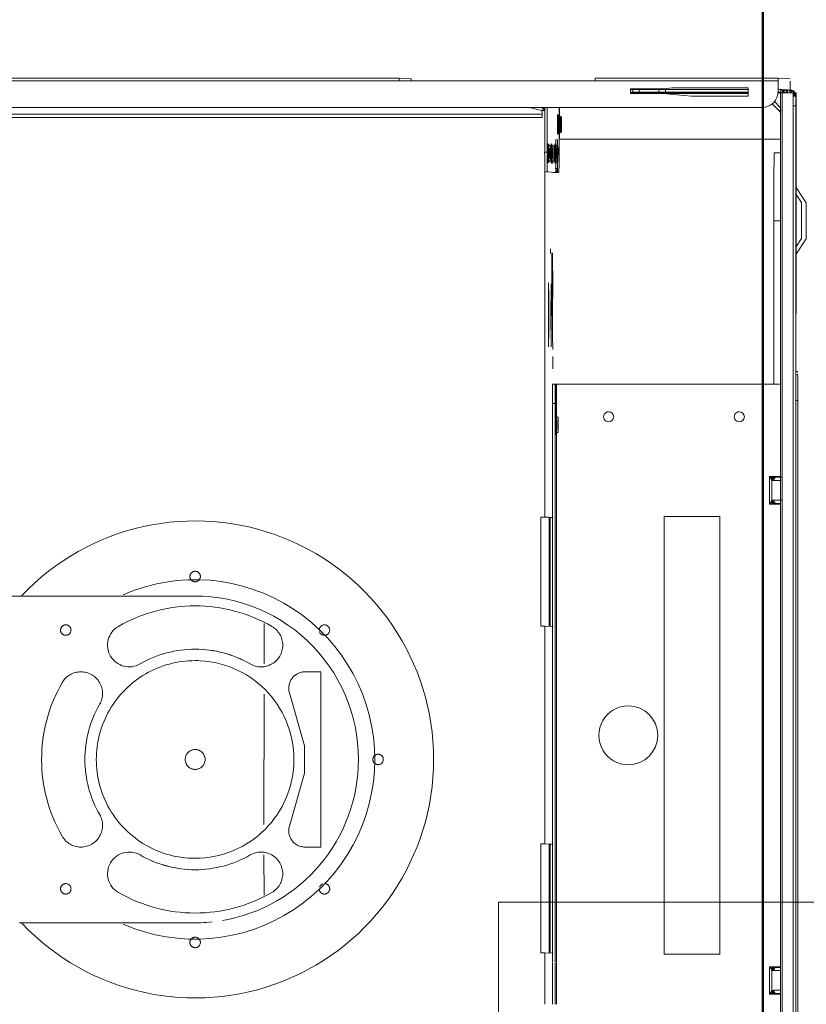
# Model space of a CAD drawing. Header units: millimetres. Extents: x 19410 to 41495, y 2709 to 43021.
# Tile 7 of 52: x 20683 to 20924, y 35954 to 36255. Entities that reach past the tile are written whole.
import ezdxf

# ---------------------------------------------------------------- set-up
doc = ezdxf.new("R2010")
doc.units = ezdxf.units.MM
doc.linetypes.add('ADSK_Скрыто', pattern=[300, 150, -150])
for name, color, linetype, lineweight in [('A-DETL-____-HDLN', 90, 'ADSK_Скрыто', 9), ('A-WALL-____-MCUT', 113, 'Continuous', 50), ('A-WALL-____-OTLN', 113, 'Continuous', 20), ('G-XREF-____-OTLN', 8, 'Continuous', 9), ('M-EQPM-____-OTLN', 50, 'Continuous', 20), ('M-HVAC-DUCT-OTLN', 70, 'Continuous', 20)]:
    doc.layers.add(name, color=color, linetype=linetype, lineweight=lineweight)

# ---------------------------------------------------------------- blocks, each defined once
blk = doc.blocks.new('Прямая форма - 83 new-610258-В_Этаж 02_Вентиляция')
at = {"layer": 'A-WALL-____-MCUT', "color": 53}
blk.add_line((1900, 0), (300, 0), dxfattribs=at)
blk = doc.blocks.new('Прямая форма - SW - 008-610259-В_Этаж 02_Вентиляция')
blk.add_blockref('Прямая форма - 83 new-610258-В_Этаж 02_Вентиляция', (0, 0))
blk = doc.blocks.new('83 new_ifc_RVT-1-В_Этаж 02_Вентиляция')
at = {"layer": 'A-WALL-____-OTLN', "color": 253, "lineweight": 20, "rotation": 90}
blk.add_blockref('Прямая форма - SW - 008-610259-В_Этаж 02_Вентиляция', (20910.28, 35475.83), dxfattribs=at)
blk = doc.blocks.new('daa-oborudovanie-komplektkoaksialnogodymoxoda-sudliniteliami-1 - 60_100-1656877-В_Этаж 02_Вентиляция')
at = {"layer": 'M-EQPM-____-OTLN', "color": 94, "flags": 128}
for points in [[(53.82, 50), (50.31, 50), (46.88, 50), (43.54, 50), (40.28, 50), (37.12, 50), (34.06, 50), (31.11, 50), (28.26, 50), (25.54, 50), (22.93, 50), (20.44, 50), (18.08, 50), (15.85, 50), (13.76, 50), (11.8, 50), (9.99, 50), (8.32, 50), (6.8, 50), (5.42, 50), (4.2, 50), (3.13, 50), (2.21, 50), (1.46, 50), (0.85, 50), (0.41, 50), (0.13, 50), (0.01, 50), (0, 50)], [(0, -50), (0.08, -50), (0.32, -50), (0.72, -50), (1.28, -50), (1.99, -50), (2.87, -50), (3.89, -50), (5.08, -50), (6.41, -50), (7.89, -50), (9.52, -50), (11.3, -50), (13.22, -50), (15.27, -50), (17.47, -50), (19.79, -50), (22.24, -50), (24.82, -50), (27.52, -50), (30.33, -50), (33.25, -50), (36.28, -50), (39.42, -50), (42.65, -50), (45.97, -50), (49.38, -50), (52.87, -50), (56.43, -50)]]:
    blk.add_lwpolyline(points, dxfattribs=at)
at = {"layer": 'M-EQPM-____-OTLN', "color": 94}
for radius, start, end in [(73, 43.3605, 180), (55, 66.4461, 180), (50, 99.6828, 180), (50, 88.0259, 95.986), (73, 180, 316.632), (55, 180, 293.6476), (50, 180, 273.1208)]:
    blk.add_arc((0, 0), radius, start, end, dxfattribs=at)
blk = doc.blocks.new('City Class FR - City Class F_iam-1558930-В_Этаж 02_Вентиляция')
at = {"layer": 'A-DETL-____-HDLN'}
for p, q in [((35.09, 38.37), (35.42, 38.37)), ((35.42, 37.76), (35.09, 37.76)), ((35.42, 36.96), (35.1, 36.96)), ((41.44, 38.38), (41.85, 38.38)), ((41.85, 37.77), (41.44, 37.77)), ((41.85, 36.97), (41.45, 36.97)), ((35.11, 33.59), (35.41, 33.59)), ((41.45, 33.6), (41.84, 33.6)), ((35.11, 33.09), (35.41, 33.09)), ((35.41, 33.09), (35.11, 33.09)), ((41.45, 33.11), (41.83, 33.11)), ((41.83, 33.11), (41.45, 33.11)), ((35.17, 14.48), (35.39, 14.48)), ((41.5, 14.49), (41.77, 14.49)), ((35.37, -2.52), (35.23, -2.52)), ((41.71, -2.51), (41.53, -2.51)), ((-198.46, -38.42), (-198.46, -38.36)), ((16.49, -107.65), (-37.14, -107.77)), ((-37.14, -107.77), (-37.13, -112.62)), ((16.5, -112.5), (16.49, -107.65)), ((-30.74, -117.41), (-14.53, -112.72)), ((-14.53, -112.72), (-6.11, -112.7)), ((-6.11, -112.7), (10.13, -117.32)), ((-39.52, -125.18), (-51.87, -125.21)), ((9.64, -125.08), (-30.22, -125.16)), ((31.29, -125.03), (18.94, -125.06)), ((-43.96, -144.65), (-43.96, -144.66)), ((23.47, -147.74), (23.47, -147.74))]:
    blk.add_line(p, q, dxfattribs=at)
at = {"layer": 'A-DETL-____-HDLN', "flags": 128}
for points in [[(-192.98, -37.28), (-193, -37.28), (-193.03, -37.28), (-193.06, -37.28), (-193.1, -37.28), (-193.14, -37.28), (-193.19, -37.28), (-193.24, -37.28)], [(-192.99, -37.13), (-193.02, -37.12), (-193.05, -37.12), (-193.09, -37.12), (-193.14, -37.12)]]:
    blk.add_lwpolyline(points, dxfattribs=at)
at = {"layer": 'A-DETL-____-HDLN'}
for centre, major_axis, ratio, start_param, end_param in [((-204.84, -35.3), (1.55, 0), 0.005175, 3.150557, 3.490411), ((-204.84, -35.3), (1.55, 0), 0.005175, 2.792279, 3.138605), ((-204.82, -34.88), (1.55, 0), 0.005175, 3.150557, 3.490411), ((-204.82, -34.88), (1.55, 0), 0.005175, 2.792279, 3.138605), ((-204.82, -34.96), (1.55, 0), 0.005175, 3.150557, 3.490411), ((-204.82, -34.96), (1.55, 0), 0.005175, 2.792279, 3.138605), ((-204.84, -35.3), (1.55, 0), 0.005175, 5.933871, 6.274221), ((-204.84, -35.3), (1.55, 0), 0.005175, 0.002988, 0.348818), ((-204.82, -34.88), (1.55, 0), 0.005175, 5.933871, 6.274221), ((-204.82, -34.88), (1.55, 0), 0.005175, 0.002988, 0.348818), ((-204.82, -34.96), (1.55, 0), 0.005175, 5.933871, 6.274221), ((-204.82, -34.96), (1.55, 0), 0.005175, 0.002988, 0.348818), ((-195.87, -35.94), (1.55, 0), 0.005175, 3.150557, 3.490411), ((-195.87, -35.94), (1.55, 0), 0.005175, 2.792279, 3.138605), ((-195.87, -36.09), (1.55, 0), 0.005175, 3.150557, 3.490411), ((-195.87, -36.09), (1.55, 0), 0.005175, 2.792279, 3.138605), ((-195.87, -36.09), (1.55, 0), 0.005175, 0.002988, 0.348818), ((-195.87, -36.09), (1.55, 0), 0.005175, 5.933871, 6.274221), ((-195.87, -35.94), (1.55, 0), 0.005175, 5.933871, 6.274221), ((-195.87, -35.94), (1.55, 0), 0.005175, 0.002988, 0.348818), ((-112.86, -35.69), (1.55, 0), 0.005175, 3.150557, 3.490411), ((-112.86, -35.69), (1.55, 0), 0.005175, 2.792279, 3.138605), ((-112.86, -35.69), (1.55, 0), 0.005175, 5.933871, 6.274221), ((-112.86, -35.69), (1.55, 0), 0.005175, 0.002988, 0.348818), ((-195.97, -38.21), (1.55, 0), 0.005175, 2.792279, 3.138605), ((-195.97, -38.21), (1.55, 0), 0.005175, 3.150557, 3.490411), ((-195.92, -37.18), (1.55, 0), 0.005175, 2.792279, 3.138605), ((-195.92, -37.18), (1.55, 0), 0.005175, 3.150557, 3.490411), ((-195.97, -38.21), (1.55, 0), 0.005175, 0.002988, 0.348818), ((-195.97, -38.21), (1.55, 0), 0.005175, 5.933871, 6.274221), ((-195.92, -37.18), (1.55, 0), 0.005175, 0.002988, 0.348818), ((-195.92, -37.18), (1.55, 0), 0.005175, 5.933871, 6.274221), ((-10.37, -90.2), (-1.6, 0.07), 0.999987, 3.189473, 6.331065), ((-10.37, -90.2), (-1.6, 0.07), 0.999987, 0.04788, 3.189473), ((-49.93, -106.69), (-1.6, 0.07), 0.999987, 3.189473, 6.331065), ((29.27, -106.52), (-1.6, 0.07), 0.999987, 3.189473, 6.331065), ((-49.93, -106.69), (-1.6, 0.07), 0.999987, 0.04788, 1.618676), ((-49.93, -106.69), (-1.6, 0.07), 0.999987, 1.917265, 3.141593), ((29.27, -106.52), (-1.6, 0.07), 0.999987, 0.402025, 1.264023), ((29.27, -106.52), (-1.6, 0.07), 0.999987, 1.618676, 3.189473), ((-32.13, -112.6), (-4.99, 0.23), 0.999987, 0.04788, 1.897929), ((11.5, -112.51), (-4.99, 0.23), 0.999987, 1.339424, 3.189473), ((-10.24, -146.2), (-30.22, 1.38), 0.999987, 3.189473, 6.331065), ((-45.25, -126.09), (-6.62, 0.3), 0.999987, 2.665874, 5.807467), ((24.68, -125.94), (-6.62, 0.3), 0.999987, 3.713071, 6.854664), ((-10.24, -146.2), (-46.95, 2.15), 0.999987, 5.807467, 6.854664), ((-10.24, -146.2), (-46.95, 2.15), 0.999987, 2.665874, 3.713071), ((-10.24, -146.2), (-33.71, 1.54), 0.999987, 5.807467, 6.854664), ((-10.24, -146.2), (-33.71, 1.54), 0.999987, 5.807595, 6.331065), ((-10.24, -146.2), (-33.71, 1.54), 0.999987, 2.665874, 3.713071), ((45.76, -146.08), (-1.6, 0.07), 0.999987, 3.189473, 6.331065), ((-66.24, -146.32), (-1.6, 0.07), 0.999987, 3.189473, 6.331065), ((-66.24, -146.32), (-1.6, 0.07), 0.999987, 0.04788, 3.189473), ((-10.24, -146.2), (-30.22, 1.38), 0.999987, 0.04788, 3.189473), ((-10.24, -146.2), (-33.71, 1.54), 0.999987, 2.665874, 3.189473), ((45.76, -146.08), (-1.6, 0.07), 0.999987, 0.04788, 3.189473), ((-45.17, -166.46), (-6.62, 0.3), 0.999987, 0.571479, 3.713071), ((24.77, -166.31), (-6.62, 0.3), 0.999987, 5.807467, 8.949059), ((-30.36, -181.21), (-6.62, 0.3), 0.999987, 4.23667, 7.378263), ((10.02, -181.12), (-6.62, 0.3), 0.999987, 2.142275, 5.283868), ((-10.24, -146.2), (-33.71, 1.54), 0.999987, 1.095078, 2.142275), ((-49.76, -185.88), (-1.6, 0.07), 0.999987, 3.189473, 6.331065), ((-49.76, -185.88), (-1.6, 0.07), 0.999987, 0.04788, 3.189473), ((29.44, -185.71), (-1.6, 0.07), 0.999987, 3.189473, 6.331065), ((29.44, -185.71), (-1.6, 0.07), 0.999987, 0.04788, 3.189473), ((-10.24, -146.2), (-46.95, 2.15), 0.999987, 1.095078, 2.142275)]:
    blk.add_ellipse(centre, major_axis=major_axis, ratio=ratio, start_param=start_param, end_param=end_param, dxfattribs=at)
at = {"layer": 'G-XREF-____-OTLN'}
for p, q in [((-181, 40.5), (-185.65, 37.39)), ((-165.18, 37.32), (-170, 40.53)), ((-214.65, 37.24), (-214.64, 37.33)), ((-214.65, 37.24), (-214.65, 36.44)), ((-214.65, 37.24), (-214.65, 36.44)), ((-214.65, 36.44), (-214.64, 36.53)), ((-201.28, 37.36), (-214.64, 37.33)), ((-214.64, 37.33), (-201.28, 37.36)), ((-213.48, 36.84), (-214.64, 36.84)), ((-214.64, 36.53), (-213.48, 36.54)), ((-214.64, 36.43), (-213.48, 36.44)), ((-214.63, 33.05), (-214.64, 36.43)), ((-214.47, 36.94), (-214.48, 36.68)), ((-214.48, 36.68), (-213.48, 36.69)), ((-213.48, 36.64), (-214.48, 36.64)), ((-213.48, 36.64), (-214.48, 36.64)), ((-213.48, 36.95), (-214.47, 36.95)), ((33.02, 37.75), (-210.65, 37.22)), ((-210.65, 36.42), (-210.65, 37.22)), ((33.02, 36.95), (-210.65, 36.42)), ((-175.65, 37.41), (-195.65, 37.36)), ((-181.07, 39.05), (-183.55, 37.39)), ((-167.42, 37.32), (-170.07, 39.08)), ((-147.15, 37.48), (-170.02, 37.43)), ((-170.02, 37.43), (-147.15, 37.48)), ((-129.36, 37.44), (-129.33, 37.97)), ((-128.52, 37.44), (-128.49, 37.97)), ((-120.49, 38.03), (33.02, 38.36)), ((-120.49, 38.03), (-120.49, 37.42)), ((33.02, 38.36), (35.04, 38.37)), ((35.04, 37.76), (33.02, 37.75)), ((35.05, 36.96), (33.02, 36.95)), ((35.47, 38.37), (41.39, 38.38)), ((41.4, 37.77), (35.47, 37.76)), ((41.4, 36.97), (35.47, 36.96)), ((41.9, 38.38), (84.51, 38.48)), ((139.72, 37.98), (41.9, 37.77)), ((139.72, 37.18), (41.9, 36.97)), ((-219.13, 31.83), (-218.97, 35.44)), ((-218.17, 35.44), (-215.48, 35.45)), ((-215.47, 35.45), (-215.63, 31.84)), ((-215.57, 33.67), (-215.62, 32.7)), ((-215.62, 32.65), (-215.57, 33.62)), ((-215.53, 34.68), (-215.57, 33.71)), ((-215.57, 33.66), (-215.53, 34.63)), ((-215.48, 35.69), (-215.53, 34.72)), ((-215.53, 34.67), (-215.48, 35.64)), ((-215.47, 35.99), (-215.48, 35.73)), ((-215.48, 35.68), (-215.47, 35.94)), ((-215.48, 35.68), (-215.48, 34.67)), ((-215.48, 34.67), (-215.48, 35.68)), ((-215.48, 35.64), (-215.48, 34.67)), ((-215.47, 35.94), (-214.67, 35.94)), ((-214.82, 32.66), (-214.77, 33.62)), ((-214.73, 34.63), (-214.77, 33.66)), ((-214.77, 32.65), (-214.77, 33.62)), ((-214.68, 35.64), (-214.73, 34.67)), ((-214.73, 33.66), (-214.73, 34.63)), ((-214.63, 33.05), (33.03, 33.58)), ((33.03, 33.58), (35.06, 33.59)), ((35.46, 33.59), (41.4, 33.6)), ((41.88, 33.6), (139.72, 33.81)), ((41.88, 33.11), (139.73, 33.32)), ((139.73, 33.32), (41.88, 33.11)), ((52.79, 33.26), (52.8, 29.77)), ((52.99, 33.26), (52.99, 31.8)), ((52.99, 33.26), (52.99, 31.8)), ((52.99, 31.8), (52.99, 33.26)), ((53.99, 31.09), (53.99, 33.26)), ((59.99, 33.28), (59.99, 31.11)), ((60.99, 31.82), (60.99, 33.28)), ((60.99, 31.82), (60.99, 33.28)), ((61.2, 29.79), (61.19, 33.28)), ((-219.13, 31.83), (-219.01, -24.17)), ((-219.01, -24.17), (-219.13, 31.83)), ((-218.21, -24.17), (-218.33, 31.83)), ((-215.63, 31.83), (-218.33, 31.83)), ((-215.62, 32.66), (-215.63, 32.39)), ((-215.63, 32.35), (-215.62, 32.61)), ((-215.13, 31.83), (-215.63, 31.83)), ((-214.82, 32.61), (-214.83, 32.35)), ((-214.83, 32.35), (-214.83, 31.71)), ((-214.63, 32.55), (33.03, 33.09)), ((33.03, 33.09), (-214.63, 32.55)), ((-214.62, 31.62), (-214.62, 32.55)), ((-210.1, 32.56), (-212.07, 30.58)), ((-209.13, 32.15), (-211.39, 29.88)), ((-211.38, 29.86), (-209.13, 32.12)), ((-209.13, 32.12), (-211.38, 29.86)), ((-209, 32.28), (-209.13, 32.15)), ((-209.13, 32.12), (-209.01, 32.24)), ((-209.13, 32.12), (-209.01, 32.24)), ((-209, 32.28), (-209.01, 32.24)), ((-200.46, 32.58), (-200.31, -35.03)), ((-196.27, 32.6), (-196.26, 30.66)), ((-196.27, 32.6), (-196.26, 30.66)), ((-175.47, 32.65), (-175.47, 30.59)), ((-175.47, 30.59), (-125.51, 30.7)), ((-125.51, 32.96), (-125.36, -35.87)), ((-97.2, 29.45), (-97.21, 33.04)), ((-97.21, 30.76), (-96.01, 30.77)), ((-97.01, 33.05), (-97.01, 31.47)), ((-97.01, 33.05), (-97.01, 31.48)), ((-97.01, 31.48), (-97.01, 33.05)), ((-96.39, 30.62), (-96.87, 30.26)), ((-96.87, 30.26), (-96.13, 30.26)), ((-89.84, 30.17), (-96.17, 30.16)), ((-96.01, 33.05), (-96.01, 30.77)), ((-90.01, 33.07), (-90.01, 30.78)), ((-90.01, 30.78), (-88.81, 30.78)), ((-89.88, 30.27), (-89.14, 30.27)), ((-89.14, 30.27), (-89.62, 30.64)), ((-89.01, 31.49), (-89.01, 32.95)), ((-89.01, 32.95), (-89.01, 31.49)), ((-88.81, 32.95), (-88.8, 29.47)), ((33.03, 33.09), (35.06, 33.09)), ((35.06, 33.09), (33.03, 33.09)), ((35.46, 33.09), (41.41, 33.11)), ((41.41, 33.11), (35.46, 33.09)), ((52.79, 31.09), (53.99, 31.09)), ((53.83, 30.44), (52.8, 30.44)), ((53.61, 30.95), (53.13, 30.58)), ((53.13, 30.58), (53.87, 30.58)), ((60.16, 30.49), (53.83, 30.48)), ((59.99, 31.11), (61.19, 31.11)), ((60.12, 30.6), (60.86, 30.6)), ((61.2, 30.46), (60.16, 30.46)), ((60.86, 30.6), (60.38, 30.96)), ((-97.2, 30.11), (-96.17, 30.12)), ((-88.8, 29.47), (-97.2, 29.45)), ((-89.84, 30.13), (-88.8, 30.13)), ((52.8, 29.77), (61.2, 29.79)), ((-209.49, -262.24), (-210.12, 26.85)), ((-216.11, 22.63), (-213.61, 22.64)), ((-216.06, -0.51), (-216.11, 22.63)), ((-215.56, -2.65), (-215.61, 22.63)), ((-214.81, 22.63), (-214.76, -2.65)), ((-214.56, -13.36), (-214.64, 22.64)), ((-214.36, -13.36), (-214.44, 22.64)), ((-213.61, 22.64), (-213.57, 5.21)), ((-84.97, 14.22), (33.07, 14.48)), ((-84.93, -2.78), (-84.97, 14.22)), ((33.07, 14.48), (35.12, 14.48)), ((35.44, 14.48), (41.45, 14.49)), ((41.82, 14.5), (49.03, 14.51)), ((49.03, 14.51), (49.07, -2.49)), ((-213.57, 5.21), (-214.31, -3.36)), ((-215.81, -3.37), (-216.06, -0.51)), ((-215.55, -4.68), (-215.56, -2.67)), ((-214.76, -2.67), (-215.56, -2.67)), ((-214.76, -2.67), (-214.75, -4.68)), ((33.11, -2.52), (-84.93, -2.78)), ((35.18, -2.52), (33.11, -2.52)), ((41.48, -2.51), (35.42, -2.52)), ((49.07, -2.49), (41.76, -2.5)), ((-215.78, -13.37), (-215.81, -3.37)), ((-215.54, -10.68), (-215.55, -4.68)), ((-215.55, -4.68), (-214.75, -4.68)), ((-214.75, -4.68), (-214.74, -10.68)), ((-214.31, -3.36), (-214.28, -13.36)), ((-215.54, -12.67), (-215.54, -10.68)), ((-215.54, -10.68), (-214.74, -10.68)), ((-214.74, -10.68), (-214.74, -12.67)), ((-214.28, -13.36), (-215.78, -13.37)), ((-215.53, -13.37), (-215.54, -12.67)), ((-215.54, -12.67), (-214.74, -12.67)), ((-214.74, -12.67), (-214.73, -13.36)), ((-218.21, -24.17), (-218.08, -84.17)), ((-200.31, -35.03), (-209.99, -35.05)), ((-196.11, -35.21), (-209.99, -35.24)), ((-207.08, -34.9), (-207.4, -35.45)), ((-207.06, -34.49), (-207.38, -35.04)), ((-207.06, -34.57), (-207.38, -35.12)), ((-202.28, -35.44), (-202.59, -34.89)), ((-202.26, -35.03), (-202.58, -34.48)), ((-202.26, -35.11), (-202.58, -34.56)), ((-200.16, -36.21), (-200.14, -35.74)), ((-200.14, -35.74), (-191.31, -35.67)), ((-198.11, -35.54), (-198.43, -36.09)), ((-198.12, -35.7), (-198.43, -36.25)), ((-193.31, -36.24), (-193.63, -35.69)), ((-193.31, -36.08), (-193.62, -35.53)), ((-191.31, -35.67), (-191.31, -36.34)), ((-190.12, -35.23), (-190.13, -35.66)), ((-190.13, -36.46), (-190.13, -35.66)), ((-125.37, -36.24), (-125.36, -36.07)), ((-125.36, -35.87), (33.18, -35.52)), ((-125.36, -36.07), (-109.87, -36.03)), ((33.18, -35.93), (-119.37, -36.26)), ((-115.11, -35.29), (-115.42, -35.84)), ((-110.3, -35.83), (-110.62, -35.28)), ((33.18, -35.52), (35.29, -35.52)), ((35.29, -35.92), (33.18, -35.93)), ((35.37, -35.52), (41.55, -35.51)), ((41.56, -35.91), (35.37, -35.92)), ((41.65, -35.5), (51.49, -35.48)), ((51.49, -35.89), (41.65, -35.91)), ((51.61, -35.48), (64.43, -35.46)), ((64.43, -35.86), (51.61, -35.89)), ((-209.98, -38.84), (-196.28, -38.81)), ((-191.33, -36.23), (-200.16, -36.21)), ((-197.99, -36.52), (-198.87, -36.53)), ((-198.21, -37.82), (-198.53, -38.37)), ((-198.17, -36.78), (-198.48, -37.33)), ((-198.46, -38.42), (-198.46, -38.36)), ((-196.28, -38.81), (-196.28, -39.61)), ((-193.41, -38.36), (-193.73, -37.81)), ((-193.36, -37.32), (-193.68, -36.77)), ((-193.46, -38.35), (-193.46, -38.41)), ((-190.28, -38.77), (-190.16, -36.24)), ((-190.28, -38.77), (-190.28, -39.57)), ((-190.16, -37.04), (-190.16, -36.24)), ((-190.16, -36.24), (-190.16, -37.04)), ((-165.28, -37.75), (-166.72, -37.76)), ((-138.06, -37.04), (-146.14, -37.06)), ((-135.94, -36.99), (-138.06, -37)), ((-138.06, -37), (-135.94, -36.99)), ((-130.01, -37.01), (-133.82, -37.02)), ((-125.37, -36.24), (-125.37, -37.04)), ((-125.37, -36.24), (-125.37, -37.04)), ((-119.37, -37.06), (-119.37, -36.26)), ((33.18, -36.73), (-119.37, -37.06)), ((-84.56, -36.77), (-84.68, -39.36)), ((-84.56, -37.97), (-84.67, -40.56)), ((-51.21, -37.81), (-84.61, -37.88)), ((-51.2, -37.64), (-84.6, -37.71)), ((-84.56, -36.98), (-84.56, -37.97)), ((-84.56, -37.97), (-51.21, -37.9)), ((-51.16, -36.7), (-51.28, -39.29)), ((-51.28, -39.29), (15.32, -39.15)), ((15.44, -36.56), (15.32, -39.15)), ((15.32, -39.15), (15.33, -40.35)), ((15.44, -37.76), (15.33, -40.35)), ((33.19, -37.62), (15.39, -37.66)), ((33.18, -37.45), (15.4, -37.49)), ((15.44, -37.76), (15.44, -36.76)), ((33.19, -37.72), (15.44, -37.76)), ((35.29, -36.72), (33.18, -36.73)), ((35.3, -37.45), (33.18, -37.45)), ((35.3, -37.62), (33.19, -37.62)), ((35.3, -37.71), (33.19, -37.72)), ((41.56, -36.71), (35.37, -36.72)), ((41.56, -37.44), (35.37, -37.45)), ((41.56, -37.6), (35.37, -37.62)), ((41.56, -37.7), (35.37, -37.71)), ((48.79, -37.69), (41.64, -37.7)), ((51.49, -36.69), (41.65, -36.71)), ((48.8, -37.42), (41.65, -37.44)), ((48.79, -37.59), (41.65, -37.6)), ((48.72, -39.07), (48.84, -36.49)), ((48.73, -40.27), (48.72, -39.07)), ((48.72, -39.07), (51.49, -39.07)), ((51.6, -39.07), (64.44, -39.04)), ((64.43, -36.66), (51.61, -36.69)), ((-196.28, -39.61), (-209.98, -39.64)), ((-209.97, -44.28), (-209.12, -40.59)), ((-209.9, -40.41), (-209.87, -39.64)), ((-209.42, -39.8), (-209.57, -40.49)), ((-209.12, -40.59), (-209.08, -39.69)), ((-206.97, -40.43), (-208.93, -40.43)), ((-207.97, -40.43), (-207.52, -248.62)), ((-207.97, -40.43), (-207.52, -248.62)), ((-206.52, -248.62), (-206.97, -40.43)), ((-84.68, -39.36), (-193.86, -39.6)), ((-84.68, -39.36), (-84.67, -40.56)), ((-84.67, -40.56), (-51.27, -40.49)), ((-51.27, -40.49), (-51.28, -39.29)), ((15.33, -40.35), (33.19, -40.31)), ((33.19, -40.31), (35.31, -40.3)), ((35.37, -40.3), (41.56, -40.29)), ((41.64, -40.29), (48.73, -40.27)), ((-218.88, -84.17), (-218.72, -80.55)), ((-218.88, -84.17), (-218.5, -261.17)), ((-218.88, -84.17), (-218.5, -261.17)), ((-218.08, -84.17), (-217.7, -261.17))]:
    blk.add_line(p, q, dxfattribs=at)
at = {"layer": 'G-XREF-____-OTLN', "flags": 128}
for points in [[(-209.01, 32.24), (-208.95, 32.3), (-208.89, 32.35), (-208.83, 32.4), (-208.76, 32.45), (-208.7, 32.5), (-208.63, 32.54), (-208.56, 32.58)], [(-207.4, -35.45), (-207.77, -35.7), (-207.79, -35.7)], [(-207.38, -35.04), (-207.75, -35.28), (-207.77, -35.29)], [(-207.38, -35.12), (-207.75, -35.36), (-207.77, -35.37)], [(-202.28, -35.44), (-201.9, -35.68), (-201.88, -35.69)], [(-202.26, -35.03), (-201.89, -35.27), (-201.86, -35.27)], [(-202.26, -35.11), (-201.89, -35.35), (-201.87, -35.35)], [(-198.43, -36.09), (-198.8, -36.34), (-198.82, -36.34)], [(-193.31, -36.08), (-192.93, -36.32), (-192.91, -36.33)], [(-115.42, -35.84), (-115.79, -36.09), (-115.81, -36.09)], [(-110.3, -35.83), (-109.93, -36.08), (-109.91, -36.08)], [(-198.53, -38.37), (-198.9, -38.61), (-198.92, -38.62)], [(-198.48, -37.33), (-198.85, -37.58), (-198.87, -37.58)], [(-198.43, -36.25), (-198.8, -36.49), (-198.82, -36.49)], [(-193.41, -38.36), (-193.04, -38.6), (-193.02, -38.6)], [(-193.36, -37.32), (-192.99, -37.57), (-192.97, -37.57)], [(-193.31, -36.24), (-192.94, -36.48), (-192.92, -36.48)], [(-192.98, -37.28), (-193, -37.28), (-193.03, -37.28), (-193.06, -37.28), (-193.1, -37.28), (-193.14, -37.28), (-193.19, -37.28), (-193.24, -37.28)], [(-192.99, -37.13), (-193.02, -37.12), (-193.05, -37.12), (-193.09, -37.12), (-193.14, -37.12)]]:
    blk.add_lwpolyline(points, dxfattribs=at)
at = {"layer": 'G-XREF-____-OTLN'}
for centre, major_axis, ratio, start_param, end_param in [((-175.5, 40.51), (5.5, 0.01), 0.005175, 3.141345, 6.282937), ((-175.5, 40.51), (5.5, 0.01), 0.005175, 2.748646, 3.133835), ((-175.5, 40.51), (5.5, 0.01), 0.005175, 0.007728, 0.392451), ((-214.65, 35.85), (0.648, 0.643), 0.814474, 0.691329, 2.462882), ((-214.65, 35.8), (0.641, 0.65), 0.818497, 0.678044, 2.450198), ((-214.47, 35.94), (-0.999, 0.046), 0.999987, 4.760269, 6.331065), ((-210.65, 37.24), (4, 0.01), 0.005175, 3.141593, 4.712141), ((-210.65, 36.44), (4, 0.01), 0.005175, 3.141593, 4.712141), ((-214.64, 36.33), (-0.002, 1), 0.000248, 5.240673, 6.283185), ((-214.64, 36.33), (0, 0.2), 0.000248, 5.240673, 6.283185), ((-195.65, 37.33), (6.5, 0.01), 0.005175, 1.570548, 4.712141), ((-175.57, 39.06), (5.5, 0.01), 0.005175, 3.141345, 6.282937), ((-175.57, 39.06), (5.5, 0.01), 0.005175, 2.748646, 3.133835), ((-175.57, 39.06), (5.5, 0.01), 0.005175, 0.78515, 2.355505), ((-175.65, 37.37), (6.5, 0.01), 0.005175, 4.712141, 7.853734), ((-175.57, 39.06), (5.5, 0.01), 0.005175, 0.007728, 0.392451), ((-150.65, 37.43), (3.5, 0.01), 0.005175, 3.141593, 6.282937), ((-120.49, 37.99), (8.84, 0.02), 0.005175, 2.887711, 3.141345), ((-120.49, 37.99), (8, 0.02), 0.005175, 1.570548, 3.141345), ((-214.79, 32.82), (0.648, 0.643), 0.814474, 0.710464, 2.462882), ((-214.79, 32.78), (0.641, 0.65), 0.818497, 0.693954, 2.450198), ((-214.63, 32.35), (-0.999, 0.046), 0.999987, 4.760549, 6.129707), ((-214.74, 33.79), (0.641, 0.65), 0.818497, 0.753674, 2.450198), ((-214.74, 33.83), (0.648, 0.643), 0.814474, 0.772408, 2.462882), ((-214.57, 33.66), (1, 0.002), 0.005175, 3.141603, 4.642054), ((-214.57, 33.62), (1, 0.002), 0.005175, 1.638853, 3.141345), ((-214.7, 34.8), (0.641, 0.65), 0.818497, 0.814551, 2.450198), ((-214.69, 34.84), (0.648, 0.643), 0.814474, 1.577406, 2.462882), ((-214.53, 34.67), (1, 0.002), 0.005175, 3.141603, 4.588176), ((-214.53, 34.63), (1, 0.002), 0.005175, 1.69272, 3.141345), ((-214.48, 35.68), (1, 0.002), 0.005175, 3.141603, 3.926743), ((-214.48, 35.64), (1, 0.002), 0.005175, 2.355947, 3.141345), ((-214.47, 35.94), (1, 0.002), 0.005175, 2.355947, 3.141345), ((-214.57, 33.62), (-0.2, 0.009), 0.999987, 5.545667, 6.331065), ((-214.57, 33.66), (-0.2, 0.009), 0.999987, 5.545667, 6.283185), ((-214.57, 33.62), (0.2, 0), 0.005175, 2.355947, 3.141345), ((-214.53, 34.67), (-0.2, 0.009), 0.999987, 5.545667, 6.283185), ((-214.53, 34.63), (-0.2, 0.009), 0.999987, 5.545667, 6.331065), ((-214.53, 34.63), (0.2, 0), 0.005175, 2.355947, 3.141345), ((-218.33, 31.83), (0.8, 0.002), 0.005175, 3.141593, 4.712141), ((-214.63, 32.35), (-0.999, 0.046), 0.999987, 6.129707, 6.331065), ((-214.62, 32.66), (1, 0.002), 0.005175, 3.141603, 4.695971), ((-214.62, 32.61), (1, 0.002), 0.005175, 1.584886, 3.141345), ((-215.12, 26.83), (-4.99, 0.23), 0.999987, 3.189473, 4.760271), ((-214.63, 32.35), (-0.2, 0.009), 0.999987, 4.760269, 6.331065), ((-214.62, 32.66), (-0.2, 0.009), 0.999987, 4.760269, 6.283185), ((-214.62, 32.61), (-0.2, 0.009), 0.999987, 4.760269, 6.331065), ((-214.62, 32.61), (0.2, 0), 0.005175, 1.570548, 3.141345), ((-214.64, 33.55), (-0.002, 1), 0.000248, 2.09908, 3.141593), ((-209.71, 32.95), (-0.709, 0.706), 0.003835, 1.96265, 3.141593), ((-209.71, 32.98), (-0.709, 0.706), 0.003835, 3.145077, 4.327504), ((-175.46, 30.7), (20.8, 0.05), 0.005175, 3.141593, 4.712141), ((-96.01, 31.48), (1, 0.002), 0.710757, 3.141593, 4.712036), ((59.99, 31.82), (1, 0.002), 0.710757, 4.712036, 6.282833), ((-115.48, 20.15), (-1.55, 0.07), 0.999987, 3.189473, 6.331065), ((-115.48, 20.15), (-1.55, 0.07), 0.999987, 0.04788, 3.189473), ((-17.91, -13.63), (-8.99, 0.41), 0.999987, 3.189473, 6.331065), ((-17.91, -13.63), (-8.99, 0.41), 0.999987, 0.04788, 3.189473), ((-115.4, -19.85), (-1.55, 0.07), 0.999987, 3.189473, 6.331065), ((-115.4, -19.85), (-1.55, 0.07), 0.999987, 0.04788, 3.189473), ((-218.21, -24.17), (0.8, 0.002), 0.005175, 3.141593, 4.712141), ((-204.84, -35.7), (2.99, 0.01), 0.005175, 1.570548, 3.141345), ((-204.84, -35.7), (2.99, 0.01), 0.005175, 3.141345, 4.712141), ((-204.82, -35.28), (2.99, 0.01), 0.005175, 1.570548, 3.141345), ((-204.82, -35.28), (2.99, 0.01), 0.005175, 3.141345, 4.712141), ((-204.82, -35.36), (2.99, 0.01), 0.005175, 1.570548, 3.141345), ((-204.82, -35.36), (2.99, 0.01), 0.005175, 3.141345, 4.712141), ((-204.84, -35.45), (2.56, 0.01), 0.005175, 1.570548, 3.138605), ((-204.84, -35.45), (2.56, 0.01), 0.005175, 3.141345, 4.712141), ((-204.82, -35.03), (2.56, 0.01), 0.005175, 1.570548, 3.138605), ((-204.82, -35.03), (2.56, 0.01), 0.005175, 3.141345, 4.712141), ((-204.82, -35.11), (2.56, 0.01), 0.005175, 1.570548, 3.138605), ((-204.82, -35.11), (2.56, 0.01), 0.005175, 3.141345, 4.712141), ((-204.84, -34.9), (2.24, 0), 0.005175, 0.002988, 3.138605), ((-204.84, -34.9), (2.24, 0), 0.005175, 3.150557, 6.274221), ((-204.82, -34.48), (2.24, 0), 0.005175, 0.002988, 3.138605), ((-204.82, -34.48), (2.24, 0), 0.005175, 3.150557, 6.274221), ((-204.82, -34.56), (2.24, 0), 0.005175, 0.002988, 3.138605), ((-204.82, -34.56), (2.24, 0), 0.005175, 3.150557, 6.274221), ((-204.82, -35.51), (1.87, 0), 0.005175, 1.574823, 3.138605), ((-204.82, -35.51), (1.87, 0), 0.005175, 3.141345, 4.707866), ((-204.82, -35.43), (1.87, 0), 0.005175, 1.570548, 3.138605), ((-204.82, -35.43), (1.87, 0), 0.005175, 3.141345, 4.707866), ((-204.84, -35.3), (1.55, 0), 0.005175, 3.150557, 6.274221), ((-204.84, -35.3), (1.55, 0), 0.005175, 0.002988, 3.138605), ((-204.82, -34.88), (1.55, 0), 0.005175, 0.002988, 3.138605), ((-204.82, -34.88), (1.55, 0), 0.005175, 3.150557, 6.274221), ((-204.82, -34.96), (1.55, 0), 0.005175, 0.002988, 3.138605), ((-204.82, -34.96), (1.55, 0), 0.005175, 3.150557, 6.274221), ((-204.84, -35.45), (2.56, 0.01), 0.005175, 0.002988, 1.570548), ((-204.84, -35.45), (2.56, 0.01), 0.005175, 4.712141, 6.282937), ((-204.84, -35.7), (2.99, 0.01), 0.005175, 4.712141, 6.282937), ((-204.82, -35.03), (2.56, 0.01), 0.005175, 0.002988, 1.570548), ((-204.82, -35.03), (2.56, 0.01), 0.005175, 4.712141, 6.282937), ((-204.82, -35.11), (2.56, 0.01), 0.005175, 0.002988, 1.570548), ((-204.82, -35.11), (2.56, 0.01), 0.005175, 4.712141, 6.282937), ((-204.82, -35.28), (2.99, 0.01), 0.005175, 4.712141, 7.853734), ((-204.82, -35.36), (2.99, 0.01), 0.005175, 4.712141, 7.853734), ((-204.82, -35.43), (1.87, 0), 0.005175, 0.78515, 1.570548), ((-195.87, -36.09), (2.56, 0.01), 0.005175, 1.570548, 3.138605), ((-195.87, -36.09), (2.56, 0.01), 0.005175, 3.141345, 4.712141), ((-195.87, -35.69), (2.24, 0), 0.005175, 0.002988, 3.138605), ((-195.87, -35.69), (2.24, 0), 0.005175, 3.150557, 6.274221), ((-195.87, -35.54), (2.24, 0), 0.005175, 0.002988, 3.138605), ((-195.87, -35.54), (2.24, 0), 0.005175, 3.150557, 6.274221), ((-195.87, -35.94), (1.55, 0), 0.005175, 3.150557, 6.274221), ((-195.87, -35.94), (1.55, 0), 0.005175, 0.002988, 3.138605), ((-195.87, -36.09), (1.55, 0), 0.005175, 0.002988, 3.138605), ((-195.87, -36.09), (1.55, 0), 0.005175, 3.150557, 6.274221), ((-196.12, -35.24), (6, 0.01), 0.005175, 0, 1.570548), ((-195.87, -36.09), (2.56, 0.01), 0.005175, 0.002988, 1.570548), ((-195.87, -36.09), (2.56, 0.01), 0.005175, 4.712141, 6.282937), ((-194.13, -35.67), (4, 0.01), 0.005175, 5.497539, 6.282937), ((-196.11, -36.04), (6, 0.01), 0.005175, 0, 0.533166), ((-125.36, -35.87), (0, 0.2), 0.000248, 3.932166, 4.717564), ((-112.86, -36.09), (2.99, 0.01), 0.005175, 1.570548, 3.141345), ((-112.86, -36.09), (2.99, 0.01), 0.005175, 3.141345, 4.712141), ((-112.86, -35.84), (2.56, 0.01), 0.005175, 1.570548, 3.138605), ((-112.86, -35.84), (2.56, 0.01), 0.005175, 3.141345, 4.712141), ((-112.86, -35.29), (2.24, 0), 0.005175, 0.002988, 3.138605), ((-112.86, -35.29), (2.24, 0), 0.005175, 3.150557, 6.274221), ((-112.86, -35.69), (1.55, 0), 0.005175, 3.150557, 6.274221), ((-112.86, -35.69), (1.55, 0), 0.005175, 0.002988, 3.138605), ((-112.86, -35.84), (2.56, 0.01), 0.005175, 0.002988, 1.570548), ((-112.86, -35.84), (2.56, 0.01), 0.005175, 4.712141, 6.282937), ((-112.86, -36.09), (2.99, 0.01), 0.005175, 4.712141, 7.853734), ((-195.97, -38.61), (2.99, 0.01), 0.005175, 1.570548, 4.712141), ((-195.92, -37.58), (2.99, 0.01), 0.005175, 1.570548, 4.712141), ((-195.87, -36.49), (2.99, 0.01), 0.005175, 2.355947, 3.141345), ((-195.87, -36.49), (2.99, 0.01), 0.005175, 3.141345, 4.712141), ((-195.87, -36.34), (2.99, 0.01), 0.005175, 1.570548, 3.141345), ((-195.87, -36.34), (2.99, 0.01), 0.005175, 3.141345, 4.712141), ((-195.97, -38.36), (2.56, 0.01), 0.005175, 1.570548, 3.138605), ((-195.97, -38.36), (2.56, 0.01), 0.005175, 3.141345, 4.712141), ((-195.92, -37.33), (2.56, 0.01), 0.005175, 1.570548, 3.138605), ((-195.92, -37.33), (2.56, 0.01), 0.005175, 3.141345, 4.712141), ((-195.96, -38.36), (2.5, 0.01), 0.005175, 0, 3.141345), ((-195.96, -38.41), (2.5, 0.01), 0.005175, 3.141593, 6.282937), ((-195.87, -36.24), (2.56, 0.01), 0.005175, 1.570548, 3.138605), ((-195.87, -36.24), (2.56, 0.01), 0.005175, 3.141345, 4.712141), ((-195.97, -37.81), (2.24, 0), 0.005175, 0.002988, 3.138605), ((-195.97, -37.81), (2.24, 0), 0.005175, 3.150557, 6.274221), ((-195.92, -36.78), (2.24, 0), 0.005175, 0.002988, 3.138605), ((-195.92, -36.78), (2.24, 0), 0.005175, 3.150557, 6.274221), ((-195.97, -38.21), (1.55, 0), 0.005175, 0.002988, 3.138605), ((-195.97, -38.21), (1.55, 0), 0.005175, 3.150557, 6.274221), ((-195.95, -38.15), (1.55, 0), 0.005175, 0, 3.141345), ((-195.95, -38.15), (1.55, 0), 0.005175, 3.141593, 6.282937), ((-195.92, -37.18), (1.55, 0), 0.005175, 0.002988, 3.138605), ((-195.92, -37.18), (1.55, 0), 0.005175, 3.150557, 6.274221), ((-196.28, -38.78), (6, 0.01), 0.005175, 4.712141, 6.282937), ((-195.97, -38.36), (2.56, 0.01), 0.005175, 0.002988, 1.570548), ((-195.97, -38.36), (2.56, 0.01), 0.005175, 4.712141, 6.282937), ((-195.97, -38.61), (2.99, 0.01), 0.005175, 6.282937, 7.853734), ((-195.97, -38.61), (2.99, 0.01), 0.005175, 4.712141, 6.282937), ((-195.92, -37.33), (2.56, 0.01), 0.005175, 0.002988, 1.570548), ((-195.92, -37.33), (2.56, 0.01), 0.005175, 4.712141, 6.282937), ((-195.92, -37.58), (2.99, 0.01), 0.005175, 6.282937, 7.853734), ((-195.92, -37.58), (2.99, 0.01), 0.005175, 4.712141, 6.282937), ((-195.92, -37.73), (1.87, 0), 0.005175, 0.002988, 1.570548), ((-195.92, -37.73), (1.87, 0), 0.005175, 4.712141, 6.282937), ((-195.87, -36.24), (2.56, 0.01), 0.005175, 0.002988, 1.570548), ((-195.87, -36.24), (2.56, 0.01), 0.005175, 4.712141, 6.282937), ((-195.87, -36.34), (2.99, 0.01), 0.005175, 4.712141, 7.853734), ((-195.87, -36.49), (2.99, 0.01), 0.005175, 4.712141, 7.853734), ((-195.87, -37.29), (2.99, 0.01), 0.005175, 0.019868, 0.360448), ((-195.87, -37.29), (2.99, 0.01), 0.005175, 5.919186, 6.262822), ((-194.16, -36.25), (4, 0.01), 0.005175, 0.392451, 0.78515), ((-155.87, -37.29), (9.62, 0.02), 0.005175, 6.282937, 9.42453), ((-155.87, -37.29), (9.62, 0.02), 0.005175, 3.145864, 6.278927), ((-155.87, -37.12), (9.62, 0.02), 0.005175, 6.282937, 9.42453), ((-155.87, -37.12), (9.62, 0.02), 0.005175, 3.145864, 6.278927), ((-146.38, -38.32), (10, 0.02), 0.005175, 2.827185, 3.141345), ((-146.38, -38.32), (10, 0.02), 0.005175, 3.145848, 3.455504), ((-146.42, -38.31), (9.62, 0.02), 0.005175, 0.314673, 3.141345), ((-146.42, -38.31), (9.62, 0.02), 0.005175, 3.145864, 6.278927), ((-146.39, -37.52), (9.62, 0.02), 0.005175, 6.282937, 9.42453), ((-146.39, -37.52), (9.62, 0.02), 0.005175, 3.145864, 6.278927), ((-119.37, -36.23), (6, 0.01), 0.005175, 3.141593, 4.712141), ((-119.37, -37.03), (6, 0.01), 0.005175, 3.141593, 4.712141), ((-208.93, -40.63), (-0.999, 0.046), 0.999987, 4.776266, 6.104173), ((-208.93, -40.63), (-0.2, 0.009), 0.999987, 4.760269, 6.104173), ((-196.28, -39.58), (6, 0.01), 0.005175, 4.712141, 6.282937), ((-217.92, -80.55), (0.8, 0.002), 0.005175, 1.570548, 3.141345), ((-218.08, -84.17), (0.8, 0.002), 0.005175, 3.141593, 4.712141)]:
    blk.add_ellipse(centre, major_axis=major_axis, ratio=ratio, start_param=start_param, end_param=end_param, dxfattribs=at)
for points in [[(-97.03, 30.86), (-97.04, 30.76), (-97.07, 30.54), (-97.11, 30.19), (-97.16, 29.82), (-97.19, 29.57), (-97.2, 29.45)], [(-97.2, 30.11), (-97.15, 30.14), (-97.03, 30.19), (-96.92, 30.24), (-96.87, 30.26)], [(-96.17, 30.16), (-96.23, 30.1), (-96.38, 29.99), (-96.64, 29.82), (-96.92, 29.63), (-97.11, 29.51), (-97.2, 29.45)], [(-97.01, 31.48), (-97.01, 31.38), (-97.01, 31.17), (-97.02, 30.96), (-97.03, 30.86)], [(-96.01, 30.77), (-96.01, 30.66), (-96.03, 30.45), (-96.12, 30.25), (-96.17, 30.16)], [(-90.01, 30.78), (-89.87, 30.78), (-89.61, 30.82), (-89.28, 30.98), (-89.06, 31.21), (-89.01, 31.4), (-89.01, 31.49)], [(-90.01, 30.78), (-90.01, 30.68), (-89.98, 30.47), (-89.89, 30.26), (-89.84, 30.17)], [(-89.84, 30.17), (-89.77, 30.12), (-89.63, 30.01), (-89.37, 29.83), (-89.09, 29.65), (-88.9, 29.53), (-88.8, 29.47)], [(-89.14, 30.27), (-89.09, 30.25), (-88.97, 30.21), (-88.86, 30.16), (-88.8, 30.13)], [(-88.98, 30.88), (-88.99, 30.98), (-89, 31.19), (-89.01, 31.39), (-89.01, 31.49)], [(-88.8, 29.47), (-88.82, 29.59), (-88.85, 29.84), (-88.9, 30.2), (-88.94, 30.56), (-88.97, 30.78), (-88.98, 30.88)], [(52.97, 31.19), (52.96, 31.08), (52.93, 30.87), (52.89, 30.51), (52.84, 30.14), (52.81, 29.9), (52.8, 29.77)], [(52.8, 30.44), (52.85, 30.46), (52.97, 30.52), (53.08, 30.56), (53.13, 30.58)], [(52.8, 29.77), (52.89, 29.84), (53.08, 29.96), (53.36, 30.14), (53.62, 30.32), (53.77, 30.43), (53.83, 30.48)], [(52.99, 31.8), (52.99, 31.7), (52.99, 31.49), (52.98, 31.29), (52.97, 31.19)], [(52.99, 31.8), (52.99, 31.71), (53.05, 31.52), (53.27, 31.29), (53.6, 31.13), (53.86, 31.09), (53.99, 31.09)], [(53.83, 30.48), (53.88, 30.58), (53.97, 30.78), (53.99, 30.99), (53.99, 31.09)], [(59.99, 31.11), (59.99, 31), (60.02, 30.79), (60.11, 30.59), (60.16, 30.49)], [(60.16, 30.49), (60.23, 30.44), (60.37, 30.33), (60.63, 30.16), (60.91, 29.98), (61.1, 29.85), (61.2, 29.79)], [(60.86, 30.6), (60.91, 30.58), (61.03, 30.53), (61.14, 30.48), (61.2, 30.46)], [(61.02, 31.2), (61.01, 31.3), (61, 31.51), (60.99, 31.72), (60.99, 31.82)], [(61.2, 29.79), (61.18, 29.91), (61.15, 30.16), (61.1, 30.53), (61.06, 30.88), (61.03, 31.1), (61.02, 31.2)]]:
    blk.add_open_spline(points, degree=3, dxfattribs=at)
for points, knots in [([(-96.17, 30.16), (-96.24, 30.17), (-96.36, 30.21), (-96.54, 30.31), (-96.71, 30.42), (-96.85, 30.55), (-96.97, 30.7), (-97.03, 30.79), (-97.03, 30.86)], [0, 0, 0, 0, 0.166667, 0.333333, 0.5, 0.666667, 0.8125, 1, 1, 1, 1]), ([(-88.98, 30.88), (-88.98, 30.82), (-89.01, 30.71), (-89.09, 30.57), (-89.21, 30.46), (-89.37, 30.36), (-89.56, 30.25), (-89.72, 30.19), (-89.84, 30.17)], [0, 0, 0, 0, 0.166667, 0.333333, 0.5, 0.625, 0.75, 1, 1, 1, 1]), ([(61.02, 31.2), (61, 31.14), (60.93, 31.02), (60.73, 30.79), (60.46, 30.6), (60.24, 30.52), (60.16, 30.49)], [0, 0, 0, 0, 0.2, 0.4, 0.8, 1, 1, 1, 1])]:
    blk.add_open_spline(points, degree=3, knots=knots, dxfattribs=at)
blk = doc.blocks.new('City Class FR - City Class 25 FR-1559149-В_Этаж 02_Вентиляция')
at = {"layer": 'A-DETL-____-HDLN'}
for p, q in [((-13.29, -146.04), (-13.29, -146.06)), ((-7.2, -146.34), (-7.2, -146.32))]:
    blk.add_line(p, q, dxfattribs=at)
for centre, start_param, end_param in [((-10.24, -146.2), 3.1873, 6.328892), ((-10.24, -146.18), 4.758096, 5.805294), ((-10.24, -146.18), 3.1873, 4.496297), ((-10.24, -146.18), 6.067093, 6.328892), ((-10.24, -146.18), 0.045707, 1.354704), ((-10.24, -146.2), 0.045707, 3.1873), ((-10.24, -146.18), 1.616504, 3.1873)]:
    blk.add_ellipse(centre, major_axis=(-3.04, 0.14), ratio=0.999987, start_param=start_param, end_param=end_param, dxfattribs=at)
blk.add_blockref('City Class FR - City Class F_iam-1558930-В_Этаж 02_Вентиляция', (0, 0))

msp = doc.modelspace()

# ---------------------------------------------------------------- linework, layer by layer
at = {"layer": 'M-HVAC-DUCT-OTLN', "color": 5}
msp.add_line((22624.32, 35985.33), (20829.32, 35985.33), dxfattribs=at)
at = {"layer": 'M-HVAC-DUCT-OTLN', "color": 171}
msp.add_line((20829.32, 35985.33), (20829.32, 35860.33), dxfattribs=at)

# ---------------------------------------------------------------- block references
at = {"lineweight": 9}
msp.add_blockref('83 new_ifc_RVT-1-В_Этаж 02_Вентиляция', (0, 0), dxfattribs=at)
at = {"layer": 'A-DETL-____-HDLN', "rotation": 269.8755786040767}
msp.add_blockref('City Class FR - City Class 25 FR-1559149-В_Этаж 02_Вентиляция', (20882.67, 36018.43), dxfattribs=at)
at = {"layer": 'M-EQPM-____-OTLN', "color": 94, "rotation": 180}
msp.add_blockref('daa-oborudovanie-komplektkoaksialnogodymoxoda-sudliniteliami-1 - 60_100-1656877-В_Этаж 02_Вентиляция', (20736.49, 36029), dxfattribs=at)

doc.saveas('drawing.dxf')
